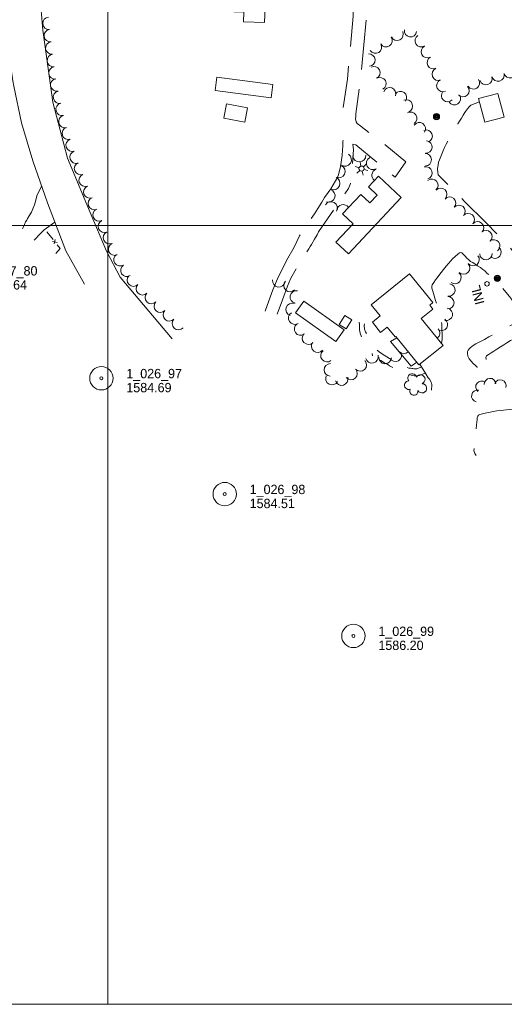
# Model space of a CAD drawing. Header units: feet. Extents: x 188458 to 190640, y 253500 to 255059.
# Tile 2 of 16: x 188943 to 189254, y 253500 to 254132. Entities that reach past the tile are written whole.
import ezdxf

# ---------------------------------------------------------------- set-up
doc = ezdxf.new("R2010")
doc.units = ezdxf.units.FT
doc.header["$MEASUREMENT"] = 0
doc.linetypes.add('DGN Style 3', pattern=[44.535406, 31.811004, -12.724402])
doc.linetypes.add('DGN Style 5', pattern=[22.267703, 9.543301, -12.724402])
for name, color, linetype, lineweight in [('E_DWY', 73, 'DGN Style 3', 0), ('E_LAND_Vegetation', 21, 'Continuous', 0), ('E_MAP_GridLines', 251, 'Continuous', 0), ('E_MAP_PassPoints', 40, 'Continuous', 0), ('E_MISCPROP', 40, 'Continuous', 0), ('E_MISCPROP_HvyDash', 54, 'DGN Style 3', 13), ('E_MISCPROP_HvyLine', 54, 'Continuous', 13), ('E_MISCPROP_Railing', 40, 'Continuous', 0), ('E_PATH_Sidewalk', 73, 'DGN Style 5', 0), ('E_RDWY', 40, 'Continuous', 13)]:
    doc.layers.add(name, color=color, linetype=linetype, lineweight=lineweight)
doc.styles.add('Style-IGR_FONT_0', font='IGR_FONT_0.shx')

# ---------------------------------------------------------------- blocks, each defined once
blk = doc.blocks.new('PP')
at = {"layer": 'E_MAP_PassPoints', "color": 40, "linetype": 'Continuous', "lineweight": 0}
for radius in [7.5, 0.96]:
    blk.add_circle((0, 0), radius, dxfattribs=at)
blk = doc.blocks.new('POLE')
at = {"layer": 'E_MISCPROP', "color": 20, "linetype": 'Continuous', "lineweight": 0}
for centre, radius in [((-0.01, 0.02), 2.02), ((-0.01, 0.03), 1.52), ((0, -0.01), 1.01), ((0, 0), 0.502)]:
    blk.add_circle(centre, radius, dxfattribs=at)
blk = doc.blocks.new('TREE_1')
at = {"layer": 'E_LAND_Vegetation', "color": 93, "linetype": 'Continuous', "lineweight": 0}
for centre, radius, start, end in [((-1.47, 4.28), 2.78, 1.39446, 209.16745), ((-4.47, 0.2), 2.78, 78.07148, 279.08252), ((3.57, 2.42), 2.97, 278.42357, 139.65745), ((-2.01, -4.2), 2.61, 140.77962, 358.71223), ((3.46, -3.43), 2.97, 196.07439, 79.04766)]:
    blk.add_arc(centre, radius, start, end, dxfattribs=at)
blk = doc.blocks.new('POLE_2')
at = {"layer": 'E_MISCPROP', "color": 20, "linetype": 'Continuous', "lineweight": 0}
for centre, radius in [((-0.01, 0.02), 2.02), ((-0.01, 0.03), 1.52), ((0, -0.01), 1.01), ((0, 0), 0.502)]:
    blk.add_circle(centre, radius, dxfattribs=at)
blk = doc.blocks.new('LTP')
at = {"layer": 'E_MISCPROP', "color": 20, "linetype": 'Continuous', "lineweight": 0}
for p, q in [((-1.64, 0.07), (-4.24, 0.14)), ((-0.8, 1.43), (-2, 3.73)), ((0.9, 1.42), (2.27, 3.65)), ((-0.88, -1.42), (-2.24, -3.61)), ((0.76, -1.47), (2, -3.65)), ((1.64, -0.02), (4.16, -0.09))]:
    blk.add_line(p, q, dxfattribs=at)
blk.add_circle((0, 0), 1.64, dxfattribs=at)
blk = doc.blocks.new('INL_12')
at = {"layer": 'E_MISCPROP_Railing', "color": 40, "linetype": 'Continuous', "lineweight": 0, "style": 'Style-IGR_FONT_0'}
blk.add_text('INL', height=6, rotation=0.00001, dxfattribs=at).set_placement((-5.74, -3.01))

msp = doc.modelspace()

# ---------------------------------------------------------------- linework, layer by layer
at = {"layer": 'E_DWY', "color": 51, "linetype": 'DGN Style 3', "lineweight": 0, "flags": 128}
for points in [[(189157.52, 254146.65), (189157.27, 254134.29), (189153.66, 254094.02), (189150.91, 254075.78)], [(189165.68, 254131.75), (189162.63, 254099.46), (189159.08, 254071.69), (189158.93, 254070.01), (189158.87, 254068.5), (189159.27, 254066.58), (189159.93, 254065.58), (189160.69, 254064.78), (189161.29, 254064.37), (189175.01, 254054.05), (189191.14, 254040.94), (189184.17, 254031.12), (189158.95, 254051.77), (189157.17, 254052.22), (189157.52, 254048.64), (189156.29, 254033.4), (189156.12, 254030.84), (189155.8, 254028.01), (189155.58, 254026.9)], [(189348.54, 253938.44), (189331.71, 253933.54), (189321.74, 253930.43), (189306.1, 253925.75), (189297.83, 253936.93), (189285.44, 253952), (189266.75, 253974.1), (189257.16, 253986.75), (189242.72, 254001.81), (189228.84, 254015.38), (189224.83, 254019.63), (189211.85, 254032.48), (189211.57, 254033.7), (189211.46, 254036.67), (189211.75, 254038.75), (189212.14, 254040.63), (189212.71, 254042.06), (189213.62, 254044.39), (189214.94, 254047.42), (189216.01, 254049.98), (189217.04, 254052.24), (189218.06, 254054.44), (189219.13, 254056.63), (189220.11, 254058.49), (189221.44, 254060.53), (189222.6, 254062.26), (189223.65, 254063.89), (189224.56, 254065.18), (189225.62, 254066.95), (189226.85, 254069), (189227.91, 254070.74), (189228.63, 254071.99), (189229.45, 254073.13), (189230.76, 254074.92), (189231.75, 254076.16), (189232.79, 254077.18), (189238.27, 254079.45)], [(189147.54, 254031.4), (189147.95, 254032.51), (189149.28, 254037.84), (189150.31, 254044.96), (189150.57, 254048.39), (189150.69, 254050.93), (189150.71, 254052.75), (189150.8, 254053.86), (189150.87, 254054.69)], [(189108.69, 253965.69), (189114.48, 253977.44), (189119.45, 253986.04), (189122.95, 253993.39), (189124.58, 253996.38), (189125.5, 253997.61), (189127.21, 254000.37), (189129.44, 254003.34), (189132.5, 254007.43), (189134.67, 254010.95), (189137.18, 254015.05), (189138.99, 254017.89), (189141.25, 254021.08), (189143.01, 254023.62), (189147.61, 254031.6)], [(188957.51, 254025.2), (188954.42, 254019.08), (188953.83, 254016.34), (188953.02, 254013.28), (188951.94, 254010.6), (188950.93, 254008.6), (188949.42, 254006.14), (188948.53, 254004.46), (188948.01, 254003.37), (188947.2, 254002.36), (188946.42, 254000.59), (188945.58, 253998.68), (188945.23, 253997.89)], [(189108.64, 253942.97), (189112.04, 253952.31), (189115.28, 253961.06), (189117.33, 253966.08), (189124.44, 253978.56), (189127.61, 253982.95), (189128.87, 253984.98), (189129.82, 253986.45), (189130.7, 253987.89), (189132.59, 253991.22), (189134.18, 253994.06), (189135.06, 253995.96), (189149.38, 254016.74), (189154.31, 254023.79), (189155.58, 254026.9)], [(188952.8, 253990.51), (188953.69, 253991.59), (188955.65, 253993.75), (188957, 253995.09), (188959.07, 253997.2), (188965.96, 254002.11)], [(189330.66, 253873.9), (189315.11, 253885.83), (189306.39, 253891.06), (189298.84, 253895.02), (189291.65, 253898.45), (189285.56, 253900.64), (189285.25, 253900.88), (189284.75, 253901.59), (189284.12, 253902.87), (189283.23, 253905.02), (189282.38, 253907.28), (189281.83, 253909.46), (189281.24, 253911.73), (189280.57, 253914.5), (189279.7, 253916.56), (189278.68, 253918.38), (189277.6, 253919.95), (189276.48, 253921.43), (189274.19, 253924.7), (189272.6, 253927.04), (189271.46, 253928.75), (189270.76, 253929.96), (189270.24, 253930.76), (189269.61, 253931.22), (189268.62, 253931.05), (189266.74, 253930.33), (189264.97, 253929.43), (189262.52, 253928.26), (189260.38, 253927.12), (189258.35, 253926.11), (189255.85, 253924.73), (189254.02, 253923.46), (189251.84, 253922.12), (189249.44, 253920.58), (189247.52, 253919.33), (189245.94, 253918.22), (189244.64, 253917.46), (189242.95, 253916.4), (189242.56, 253915.96), (189242.44, 253915.16), (189242.56, 253914.1), (189242.73, 253912.79), (189242.83, 253911.85), (189242.94, 253910.9), (189243.08, 253909.79), (189243, 253909.04), (189242.75, 253908.05), (189242.35, 253907.46), (189241.01, 253906.97), (189239.83, 253907.2), (189238.45, 253908.04), (189236.85, 253909.1), (189235.53, 253910.23), (189234.23, 253911.48), (189233.09, 253912.89), (189231.83, 253914.45), (189230.85, 253916.21), (189230.64, 253917.85), (189230.69, 253919.05), (189231.04, 253919.99), (189232.1, 253921.32), (189233.72, 253922.47), (189235.99, 253923.93), (189239.1, 253925.49), (189241.54, 253926.91), (189244.43, 253928.56), (189261.79, 253937.76), (189262.69, 253938.36), (189264.38, 253939.52), (189265.46, 253940.7), (189261.66, 253948.75), (189258.98, 253952.69), (189257.58, 253954.48), (189254.16, 253958.51), (189252.3, 253960.51), (189250.49, 253962.34), (189249.16, 253963.73), (189247.7, 253965.06), (189246.12, 253966.65), (189244.61, 253968.14), (189243.25, 253969.27), (189241.72, 253970.79), (189240.57, 253971.82), (189239.1, 253972.95), (189237.17, 253974.14), (189235.5, 253975.22), (189234.02, 253976.15), (189232.68, 253976.94), (189232.03, 253977.49), (189231.33, 253978.06), (189230.47, 253978.9), (189229.25, 253980.23), (189228.38, 253981.17), (189227.73, 253981.89), (189226.98, 253982.53), (189226.47, 253982.67), (189225.62, 253982.42), (189224.49, 253981.63), (189222.72, 253980.12), (189221.12, 253978.56), (189219.97, 253977.33)], [(189219.97, 253977.33), (189218.43, 253975.57), (189217.01, 253973.83), (189215.35, 253971.81), (189213.78, 253969.84), (189212.32, 253967.86), (189211.11, 253966.31), (189210.08, 253965.07), (189209.01, 253963.41), (189208.02, 253961.9), (189207.79, 253961.05), (189207.81, 253959.75), (189208.36, 253957.83), (189210.22, 253951.8), (189210.91, 253949.76), (189211.35, 253948.36), (189211.77, 253946.71), (189212.45, 253944.52), (189213.08, 253942.32), (189213.65, 253939.55), (189213.83, 253938.43), (189214.11, 253936.75), (189214.38, 253927.03), (189214.24, 253925.5), (189214, 253924.46), (189213.93, 253924.34)], [(189108.69, 253965.69), (189105.88, 253958.76), (189102.08, 253948.62), (189100.93, 253944.96)], [(189200.1, 253910.96), (189203.87, 253904.73), (189205.52, 253902.26), (189206.21, 253901.35), (189207.33, 253899.38), (189207.59, 253898.62), (189207.7, 253898.17), (189207.79, 253897.66), (189207.6, 253894.38)], [(189259.99, 253882.15), (189249.43, 253881.11), (189242.08, 253879.45), (189238.55, 253878.61), (189237.67, 253878.27), (189237.27, 253877.65), (189236.95, 253876.47), (189236.79, 253874.99), (189236.71, 253873.96), (189236.48, 253871.91), (189236.28, 253869.67), (189236.09, 253867.18), (189235.87, 253865.15), (189235.69, 253862.95), (189235.44, 253861.14), (189235.11, 253858.9), (189234.86, 253856.71), (189234.72, 253855.54), (189235.39, 253853.61), (189236.22, 253852.33)]]:
    msp.add_lwpolyline(points, dxfattribs=at)
at = {"layer": 'E_LAND_Vegetation', "color": 93, "linetype": 'Continuous', "lineweight": 0}
for centre, radius, start, end in [((188962.23, 254129.76), 4.02, 93.92631, 273.91099), ((188963.06, 254121.89), 4.02, 97.12542, 277.11009), ((189185.5, 254122.81), 3.98, 205.17788, 25.16256), ((189194.09, 254125.05), 3.98, 171.53928, 351.52395), ((189178.4, 254118.67), 3.98, 212.37146, 32.35614), ((189200.92, 254118.65), 3.98, 122.14462, 302.12929), ((188964.06, 254113.91), 4.02, 97.12542, 277.11009), ((189171.63, 254114.51), 3.98, 211.93896, 31.92364), ((189204.86, 254111.53), 3.98, 117.04923, 297.03391), ((188965.05, 254105.94), 4.02, 97.12542, 277.11009), ((189167.42, 254106.14), 3.98, 275.11409, 95.09877), ((189208.69, 254104.51), 3.98, 116.03252, 296.0172), ((188966.05, 254097.97), 4.02, 97.12542, 277.11009), ((189170.62, 254098.12), 3.98, 295.95689, 115.94157), ((189211.9, 254097.05), 3.98, 111.48445, 291.46913), ((189257.93, 254098.66), 3.98, 195.07919, 15.06387), ((188967.22, 254090.22), 4.02, 102.38622, 282.3709), ((189174.5, 254091.04), 3.98, 299.08508, 119.06976), ((189214.86, 254089.79), 3.98, 114.71314, 294.69782), ((189234.48, 254091.52), 3.98, 212.9059, 32.89058), ((189242.51, 254094.29), 3.98, 197.99041, 17.97508), ((189250.24, 254096.56), 3.98, 195.37469, 15.35936), ((189180.73, 254084.52), 3.98, 340.36236, 160.34703), ((189227.81, 254086.57), 3.98, 222.73642, 42.7211), ((188968.94, 254082.37), 4.02, 102.38622, 282.3709), ((189187.66, 254082.12), 3.98, 324.90555, 144.89023), ((189191.42, 254076.7), 3.98, 292.24809, 112.23277), ((189217.9, 254083.36), 3.98, 138.38545, 318.37013), ((189222.2, 254081.41), 3.98, 214.22099, 34.20566), ((188970.66, 254074.52), 4.02, 102.38622, 282.3709), ((188972.39, 254066.67), 4.02, 102.38622, 282.3709), ((189194.25, 254068.9), 3.98, 302.05255, 122.03723), ((188974.66, 254059.18), 4.02, 107.95464, 287.93932), ((189199.82, 254062.14), 3.98, 325.58435, 145.56903), ((189204.19, 254057.35), 3.98, 291.68915, 111.67383), ((188977.13, 254051.54), 4.02, 107.95464, 287.93932), ((189204.05, 254050.43), 3.98, 264.01513, 83.99981), ((188979.61, 254043.89), 4.02, 107.95464, 287.93932), ((189152.08, 254042.24), 4.14, 236.52505, 56.50973), ((189161.33, 254044.92), 4.14, 183.39283, 3.37751), ((189169.96, 254040), 4.14, 119.39304, 299.37772), ((189203.55, 254042.24), 3.98, 270.95552, 90.94019), ((188982.47, 254036.53), 4.02, 111.524, 291.50868), ((189148.1, 254034.65), 4.14, 245.00785, 64.99253), ((189173.46, 254032.2), 4.14, 111.27566, 232.3876), ((189204.05, 254033.75), 3.98, 285.99671, 105.98138), ((188985.42, 254029.05), 4.02, 111.524, 291.50868), ((189144.68, 254027.05), 4.14, 246.59711, 66.58178), ((189207.83, 254025.85), 3.98, 310.52747, 130.51215), ((188988.37, 254021.58), 4.02, 111.524, 291.50868), ((189213.45, 254019.98), 3.98, 315.42276, 135.40743), ((188991.31, 254014.1), 4.02, 111.524, 291.50868), ((189141.57, 254019.15), 4.14, 252.5008, 72.48548), ((189219.22, 254014.32), 3.98, 318.5027, 138.48737), ((189143.12, 254011.17), 4.14, 330.6034, 150.58808), ((189150.94, 254009.25), 4.14, 34.54325, 174.30545), ((189225.25, 254009.09), 3.98, 319.23772, 139.22239), ((188994.42, 254006.8), 4.02, 114.26696, 294.25164), ((189231.15, 254003.82), 3.98, 317.84449, 137.82916), ((188997.72, 253999.47), 4.02, 114.26696, 294.25164), ((189237.09, 253998.5), 3.98, 318.31944, 138.30412), ((189001.02, 253992.15), 4.02, 114.26696, 294.25164), ((189242.46, 253992.9), 3.98, 312.68724, 132.67191), ((189004.32, 253984.82), 4.02, 114.26696, 294.25164), ((189247.5, 253986.92), 3.98, 308.79591, 128.78059), ((189248.29, 253982.79), 3.98, 232.96474, 52.94942), ((189007.81, 253977.97), 4.02, 123.09579, 303.08047), ((189234.24, 253978.04), 3.98, 219.37932, 39.36399), ((189242.45, 253981.89), 3.98, 182.45831, 2.44299), ((189012.19, 253971.23), 4.02, 123.09579, 303.08047), ((189228.2, 253972.64), 3.98, 223.52067, 43.50534), ((189016.39, 253964.95), 4.02, 135.74664, 315.73132), ((189222.6, 253966.55), 3.98, 232.04409, 52.02876), ((189022.15, 253959.34), 4.02, 135.74664, 315.73132), ((189109.64, 253964.47), 4.05, 171.74988, 351.73455), ((189116.81, 253961.52), 4.05, 136.76867, 316.75335), ((189218.71, 253958.58), 3.98, 261.85763, 81.84231), ((189027.9, 253953.73), 4.02, 135.74664, 315.73132), ((189120.83, 253954.03), 4.05, 78.80742, 258.7921), ((189218.03, 253950.42), 3.98, 268.32906, 88.31374), ((189033.66, 253948.16), 4.02, 136.38804, 316.37271), ((189118.22, 253946.07), 4.05, 70.92515, 250.90983), ((189039.48, 253942.62), 4.02, 136.38804, 316.37271), ((189119.89, 253940.54), 4.05, 121.73022, 301.7149), ((189217.05, 253942.93), 3.98, 257.64089, 77.62556), ((189045.3, 253937.07), 4.02, 136.38804, 316.37271), ((189123.65, 253933.52), 4.05, 124.84026, 304.82493), ((189213.98, 253936.38), 3.98, 237.99726, 57.98194), ((189128.67, 253927.65), 4.05, 134.07148, 314.05616), ((189208.97, 253930.92), 3.98, 304.8251, 43.8919), ((189134.57, 253922.47), 4.05, 140.61694, 320.60161), ((189140.56, 253916.44), 4.05, 128.81904, 308.80372), ((189169.34, 253915.66), 4.05, 194.00833, 13.99301), ((189184.32, 253916.7), 4.05, 209.94137, 29.92605), ((189189.81, 253921.72), 4.05, 226.45165, 315.49123), ((189142.72, 253907.31), 4.05, 89.32685, 269.31153), ((189161.88, 253910.5), 4.05, 222.79278, 42.77746), ((189177.8, 253915.31), 4.05, 176.61564, 356.60032), ((189143.73, 253901.69), 4.05, 153.46058, 333.44525), ((189155.94, 253905.05), 4.05, 222.1357, 42.12038), ((189149.92, 253901.39), 4.05, 196.2011, 16.18578), ((189239.72, 253896.39), 3.75, 51.32829, 231.31296), ((189245.17, 253898.12), 3.75, 4.03592, 184.0206), ((189251.71, 253897.23), 3.75, 340.26645, 160.25113), ((189237.02, 253890.55), 3.75, 77.30149, 257.28617)]:
    msp.add_arc(centre, radius, start, end, dxfattribs=at)
at = {"layer": 'E_MAP_GridLines', "color": 161, "linetype": 'Continuous', "lineweight": 0}
for p, q in [((189000, 253500), (189000, 255000)), ((188500, 254000), (190500, 254000)), ((188500, 253500), (190500, 253500))]:
    msp.add_line(p, q, dxfattribs=at)
at = {"layer": 'E_MISCPROP_HvyDash', "color": 241, "linetype": 'DGN Style 3', "lineweight": 13, "flags": 128}
msp.add_lwpolyline([(189198.08, 253912.25), (189194.45, 253909.7), (189181.28, 253925.54), (189185.39, 253927.9)], dxfattribs=at)
at = {"layer": 'E_MISCPROP_HvyLine', "color": 241, "linetype": 'Continuous', "lineweight": 13, "flags": 128}
for points in [[(189102.61, 254180.3), (189100.5, 254130.28), (189087.02, 254130.85), (189087.28, 254136.94), (189080.72, 254137.22), (189081.41, 254153.41), (189088.65, 254153.11), (189089.82, 254180.85)], [(189105.89, 254090.6), (189069.9, 254095.29), (189068.78, 254086.64), (189104.76, 254081.96)], [(189250.14, 254084.74), (189237.74, 254081.49), (189241.71, 254066.36), (189254.11, 254069.61)], [(189089.59, 254075.54), (189076.01, 254078.11), (189074.27, 254068.93), (189087.85, 254066.35)], [(189188.12, 254018.03), (189154.37, 253981.81), (189146.28, 253989.34), (189157.28, 254001.14), (189150.5, 254007.46), (189162.14, 254019.96), (189168.06, 254014.45), (189172.74, 254019.47), (189167.06, 254024.76), (189173.49, 254031.66)], [(189201.03, 253940.25), (189214.99, 253923.03), (189199.51, 253910.48), (189184.64, 253928.81), (189184.25, 253928.49), (189179.14, 253934.79), (189174.94, 253931.38), (189169.68, 253937.87), (189174.67, 253941.92), (189168.89, 253949.06), (189193.5, 253969.02), (189208.5, 253950.51), (189206.46, 253948.85), (189208.51, 253946.31)], [(189151.63, 253933.03), (189125.63, 253951.49), (189120.28, 253943.96), (189146.29, 253925.5)], [(189148.38, 253936.4), (189152.84, 253933.67), (189156.41, 253939.51), (189151.96, 253942.24)]]:
    msp.add_lwpolyline(points, close=True, dxfattribs=at)
at = {"layer": 'E_MISCPROP_Railing', "color": 40, "linetype": 'Continuous', "lineweight": 0}
for p, q in [((188964.42, 253989.71), (188967.51, 253989.13)), ((188966.11, 253990.9), (188965.62, 253988.25))]:
    msp.add_line(p, q, dxfattribs=at)
at = {"layer": 'E_MISCPROP_Railing', "color": 40, "linetype": 'Continuous', "lineweight": 0, "flags": 128}
for points in [[(188960.89, 253995.96), (188964.83, 253990.97)], [(188967.43, 253987.68), (188969.31, 253985.3), (188966.65, 253982.06)]]:
    msp.add_lwpolyline(points, dxfattribs=at)
at = {"layer": 'E_MISCPROP_Railing', "color": 40, "linetype": 'Continuous', "lineweight": 0}
msp.add_circle((189243.16, 253962.59), 1.45, dxfattribs=at)
at = {"layer": 'E_PATH_Sidewalk', "color": 51, "linetype": 'DGN Style 5', "lineweight": 0, "flags": 128}
for points in [[(189161.26, 253937.86), (189161.31, 253936.48), (189161.29, 253934.82), (189161.41, 253933.1), (189161.88, 253930.77), (189162.67, 253928.42), (189163.55, 253926.33), (189164.86, 253924.31), (189165.99, 253922.52), (189166.92, 253921.22), (189167.83, 253919.99), (189168.58, 253919.14), (189169.44, 253918.16), (189169.81, 253916.36)], [(189201.14, 253909.24), (189198.75, 253908.16), (189198.25, 253908.05), (189197.82, 253908.02), (189197.04, 253907.98), (189196.29, 253908.02), (189195.64, 253908.09), (189194.92, 253908.16), (189194, 253908.31), (189193.08, 253908.5), (189191.66, 253908.99), (189189.89, 253909.74), (189188.25, 253910.51), (189186.72, 253911.28), (189185.2, 253911.97), (189183.82, 253912.73), (189181.23, 253914.14), (189178.86, 253915.63), (189177.17, 253916.65), (189175.6, 253917.72), (189174.01, 253918.96), (189172.81, 253920.05), (189171.92, 253921.02), (189169.55, 253923.96), (189168.17, 253926.34), (189167.11, 253928.25), (189166.31, 253929.71), (189165.2, 253931.74), (189164.58, 253933.47), (189164.47, 253935.8), (189164.5, 253936.87)], [(189203.61, 253905.16), (189201.87, 253904.48), (189200.81, 253904.04), (189199.77, 253903.72), (189198.9, 253903.54), (189197.81, 253903.46), (189196.43, 253903.51), (189195.16, 253903.66), (189194.09, 253903.85), (189192.78, 253904.21), (189190.39, 253905.13), (189185.38, 253907.59), (189183.42, 253908.38), (189182.29, 253908.98), (189181.43, 253909.46), (189180.67, 253909.97), (189179.56, 253910.66), (189178.39, 253911.3), (189177.63, 253911.71), (189176.78, 253912.23), (189176.14, 253912.68), (189175.52, 253913.15), (189175.15, 253913.42), (189175.13, 253913.45)]]:
    msp.add_lwpolyline(points, dxfattribs=at)
at = {"layer": 'E_RDWY', "color": 21, "linetype": 'Continuous', "lineweight": 13, "flags": 128}
for points in [[(188944.41, 254522.66), (188947.34, 254439.69), (188952.51, 254341.3), (188955.93, 254243.77), (188956.59, 254170.11), (188956.31, 254148.27), (188958.23, 254125.48), (188964.64, 254079.1), (188974.1, 254043.27), (188988.53, 254008.24), (188999.11, 253983.46), (189007.82, 253966.76), (189041.26, 253927.19)], [(188985.08, 253962.39), (188973.07, 253983.67), (188961.19, 254014.5), (188951.92, 254041.46), (188944.64, 254065.93), (188939.61, 254089.52), (188939.02, 254092.76), (188932.04, 254142.92), (188932.98, 254233.54)]]:
    msp.add_lwpolyline(points, dxfattribs=at)

# ---------------------------------------------------------------- block references
at = {"layer": 'E_LAND_Vegetation', "color": 93, "linetype": 'Continuous', "lineweight": 0, "xscale": 1.00000037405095, "yscale": 1.00000037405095, "zscale": 1.00000037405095, "rotation": 11.18382986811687}
msp.add_blockref('TREE_1', (189197.45, 253898.15), dxfattribs=at)
at = {"layer": 'E_MAP_PassPoints', "color": 40, "linetype": 'Continuous', "lineweight": 0}
for p in [(188995.82, 253901.93), (189074.93, 253827.55), (189157.5, 253736.47)]:
    msp.add_blockref('PP', p, dxfattribs=at)
at = {"layer": 'E_MISCPROP', "color": 20, "linetype": 'Continuous', "lineweight": 0}
for name, p, xscale, yscale, zscale, rotation in [('POLE_2', (189210.8, 254069.82), 1.000001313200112, 1.000001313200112, 1.000001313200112, 104.8153059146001), ('LTP', (189162.69, 254036.51), 1.000001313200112, 1.000001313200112, 1.000001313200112, 104.8153059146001), ('POLE', (189249.81, 253966.1), 1.00000037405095, 1.00000037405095, 1.00000037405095, 11.18382986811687)]:
    msp.add_blockref(name, p, dxfattribs=dict(at, xscale=xscale, yscale=yscale, zscale=zscale, rotation=rotation))
at = {"layer": 'E_MISCPROP_Railing', "color": 40, "linetype": 'Continuous', "lineweight": 0, "xscale": 0.9999977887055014, "yscale": 0.9999977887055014, "zscale": 0.9999977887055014, "rotation": 104.805148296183}
msp.add_blockref('INL_12', (189237.25, 253954.92), dxfattribs=at)

# ---------------------------------------------------------------- texts
at = {"layer": 'E_MAP_PassPoints', "color": 40, "linetype": 'Continuous', "lineweight": 0, "style": 'Style-IGR_FONT_0'}
for s, p in [('1_027_80', (188919.13, 253967.88)), ('1584.64', (188919.13, 253958.88)), ('1_026_97', (189011.82, 253901.93)), ('1584.69', (189011.82, 253892.93)), ('1_026_98', (189090.93, 253827.55)), ('1584.51', (189090.93, 253818.55)), ('1_026_99', (189173.5, 253736.47)), ('1586.20', (189173.5, 253727.47))]:
    msp.add_text(s, height=6, dxfattribs=at).set_placement(p)

doc.saveas('drawing.dxf')
